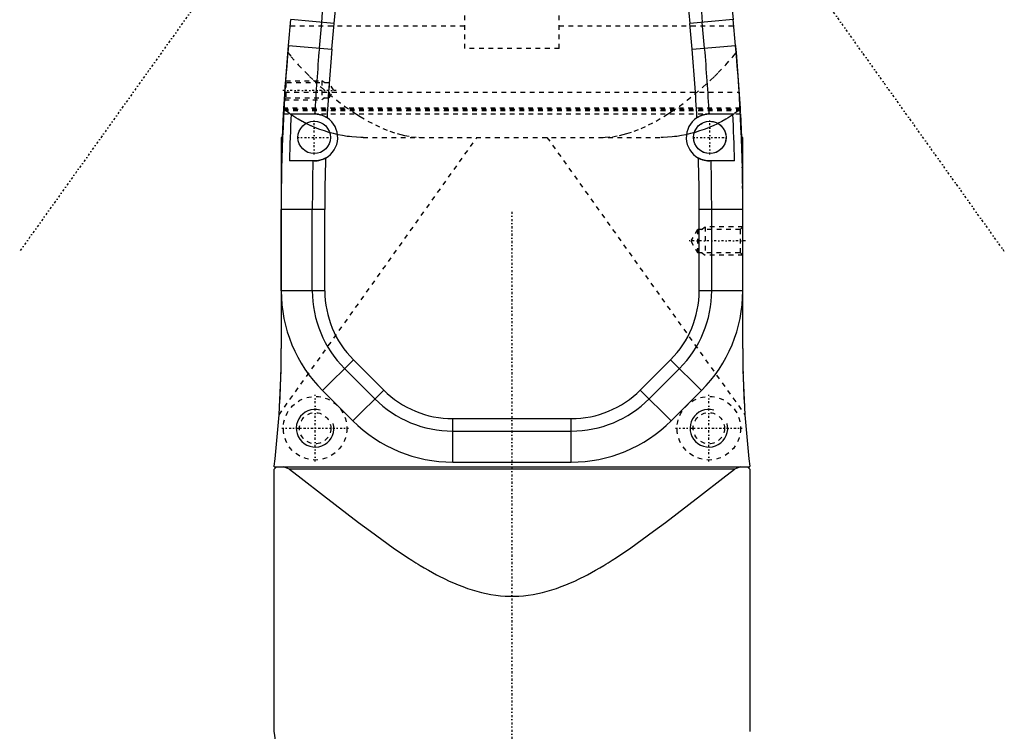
# Model space of a CAD drawing. Extents: x -216 to 565, y -1 to 791.
# Tile 6 of 12: x -5 to 205, y 474 to 625. Entities that reach past the tile are written whole.
import ezdxf

# ---------------------------------------------------------------- set-up
doc = ezdxf.new("R2010")
doc.units = 0
doc.linetypes.add('CENTER', pattern=[1.5, 0.45, -0.5, 0.05, -0.5])
doc.linetypes.add('DASHED', pattern=[2, 1, -1])
for name, color, linetype in [('AM_0', 7, 'CONTINUOUS'), ('AM_10', 7, 'CONTINUOUS'), ('AM_3', 7, 'DASHED'), ('AM_7', 7, 'CENTER')]:
    doc.layers.add(name, color=color, linetype=linetype)

msp = doc.modelspace()

# ---------------------------------------------------------------- linework, layer by layer
at = {"layer": 'AM_0', "color": 7, "linetype": 'CONTINUOUS'}
for p, q in [((52.56, 619.54), (53.04, 625.02)), ((62.25, 624.21), (53.04, 625.02)), ((59.13, 618.96), (59.61, 624.44)), ((61.77, 618.73), (62.25, 624.21)), ((146.96, 625.02), (137.75, 624.21)), ((138.23, 618.73), (137.75, 624.21)), ((140.87, 618.96), (140.39, 624.44)), ((147.44, 619.54), (146.96, 625.02)), ((51.89, 611.38), (52.52, 619.54)), ((52.52, 619.54), (61.77, 618.73)), ((138.23, 618.73), (147.48, 619.54)), ((147.57, 618.41), (147.6, 618.04)), ((51.69, 608.09), (51.92, 611.68)), ((51.58, 606.2), (51.69, 608.09)), ((51.3, 600), (51.52, 605)), ((51.56, 605.7), (51.58, 606.2)), ((53.12, 605), (58.13, 605)), ((141.87, 605), (146.88, 605)), ((148.42, 606.2), (148.44, 605.7)), ((148.48, 605), (148.7, 600)), ((51, 600), (51, 555.17)), ((51.3, 600), (51, 600)), ((149, 600), (148.7, 600)), ((149, 555.17), (149, 600)), ((58, 595), (52.73, 595)), ((147.27, 595), (142, 595)), ((51, 567.43), (51, 584.68)), ((60.25, 584.68), (51, 584.68)), ((57.6, 567.43), (57.6, 584.68)), ((60.25, 567.43), (60.25, 584.68)), ((149, 584.68), (139.75, 584.68)), ((139.75, 567.43), (139.75, 584.68)), ((142.4, 567.43), (142.4, 584.68)), ((149, 567.43), (149, 584.68)), ((60.25, 567.43), (51, 567.43)), ((149, 567.43), (139.75, 567.43)), ((66.33, 552.75), (59.79, 546.21)), ((72.76, 546.33), (66.33, 552.75)), ((127.24, 546.33), (133.67, 552.75)), ((140.21, 546.21), (133.67, 552.75)), ((70.88, 544.45), (64.45, 550.88)), ((129.12, 544.45), (135.55, 550.88)), ((66.22, 539.79), (59.79, 546.21)), ((72.76, 546.33), (66.22, 539.79)), ((133.78, 539.79), (127.24, 546.33)), ((133.78, 539.79), (140.21, 546.21)), ((87.43, 531), (87.43, 540.25)), ((87.43, 540.25), (112.57, 540.25)), ((112.57, 531), (112.57, 540.25)), ((87.43, 537.6), (112.57, 537.6)), ((87.43, 531), (112.57, 531)), ((49.5, 530), (49.5, 530.16)), ((50, 530), (49.5, 529.5)), ((49.5, 530), (150.5, 530)), ((49.5, 473.81), (49.5, 529.5)), ((52.75, 529.5), (51.48, 530)), ((147.25, 529.5), (52.75, 529.5)), ((148.52, 530), (147.25, 529.5)), ((150.5, 529.5), (150, 530)), ((150.5, 530), (150.5, 530.16)), ((150.5, 529.5), (150.5, 473.81))]:
    msp.add_line(p, q, dxfattribs=at)
for points in [[(147.6, 618.04, 0), (147.76, 616.11, 0), (148.05, 612.19, 0), (148.31, 608.21, 0), (148.42, 606.2, 0)], [(58.13, 605, 0), (58.17, 605, 0), (58.27, 604.99, 0), (58.38, 604.99, 0), (58.43, 604.98, 0), (58.49, 604.98, 0), (58.62, 604.96, 0), (58.75, 604.94, 0), (58.89, 604.92, 0), (59.04, 604.89, 0), (59.19, 604.86, 0), (59.27, 604.84, 0), (59.35, 604.81, 0), (59.51, 604.77, 0), (59.67, 604.71, 0), (59.84, 604.65, 0), (60.01, 604.58, 0), (60.17, 604.5, 0), (60.25, 604.46, 0), (60.34, 604.42, 0), (60.5, 604.33, 0), (60.66, 604.24, 0), (60.74, 604.18, 0)], [(139.26, 604.18, 0), (139.34, 604.24, 0), (139.5, 604.33, 0), (139.67, 604.42, 0), (139.75, 604.46, 0), (139.83, 604.5, 0), (140, 604.58, 0), (140.16, 604.65, 0), (140.26, 604.69, 0), (140.29, 604.7, 0), (140.32, 604.71, 0), (140.33, 604.71, 0), (140.34, 604.72, 0), (140.37, 604.73, 0), (140.4, 604.74, 0), (140.49, 604.77, 0), (140.65, 604.82, 0), (140.73, 604.84, 0), (140.81, 604.86, 0), (140.96, 604.89, 0), (141.11, 604.92, 0), (141.25, 604.94, 0), (141.38, 604.96, 0), (141.51, 604.98, 0), (141.57, 604.98, 0), (141.62, 604.99, 0), (141.73, 604.99, 0), (141.83, 605, 0), (141.87, 605, 0)], [(60.4, 595.61, 0), (60.33, 595.58, 0), (60.19, 595.5, 0), (60.05, 595.44, 0), (59.97, 595.41, 0), (59.9, 595.37, 0), (59.75, 595.32, 0), (59.61, 595.26, 0), (59.46, 595.22, 0), (59.31, 595.18, 0), (59.17, 595.14, 0), (59.1, 595.12, 0), (59.03, 595.11, 0), (58.89, 595.08, 0), (58.76, 595.06, 0), (58.63, 595.04, 0), (58.5, 595.03, 0), (58.38, 595.01, 0), (58.32, 595.01, 0), (58.26, 595.01, 0), (58.15, 595, 0), (58.05, 595, 0), (58, 595, 0)], [(142, 595, 0), (141.95, 595, 0), (141.85, 595, 0), (141.74, 595.01, 0), (141.68, 595.01, 0), (141.62, 595.01, 0), (141.5, 595.03, 0), (141.37, 595.04, 0), (141.24, 595.06, 0), (141.11, 595.08, 0), (140.97, 595.11, 0), (140.9, 595.12, 0), (140.83, 595.14, 0), (140.68, 595.18, 0), (140.54, 595.22, 0), (140.4, 595.26, 0), (140.25, 595.32, 0), (140.1, 595.37, 0), (140.03, 595.4, 0), (139.96, 595.44, 0), (139.81, 595.5, 0), (139.67, 595.58, 0), (139.6, 595.61, 0)], [(52.75, 529.5, 0), (55.24, 527.59, 0), (59.97, 523.94, 0), (64.91, 520.12, 0), (67.43, 518.19, 0), (69.93, 516.31, 0), (74.79, 512.8, 0), (77.83, 510.75, 0), (78.72, 510.18, 0), (79.61, 509.61, 0), (80.05, 509.34, 0), (80.5, 509.07, 0), (81.38, 508.54, 0), (82.25, 508.03, 0), (83.11, 507.55, 0), (83.97, 507.09, 0), (84.85, 506.63, 0), (85.3, 506.41, 0), (85.75, 506.18, 0), (86.67, 505.75, 0), (87.61, 505.33, 0), (88.57, 504.93, 0), (89.54, 504.55, 0), (90.52, 504.19, 0), (91.02, 504.03, 0), (91.52, 503.87, 0), (92.52, 503.57, 0), (93.52, 503.31, 0), (94.53, 503.08, 0), (95.54, 502.89, 0), (96.55, 502.74, 0), (97.05, 502.68, 0), (97.55, 502.63, 0), (98.54, 502.56, 0), (99.52, 502.52, 0), (100, 502.51, 0), (100.48, 502.52, 0), (101.46, 502.56, 0), (102.45, 502.63, 0), (102.95, 502.68, 0), (103.45, 502.74, 0), (104.46, 502.89, 0), (105.47, 503.08, 0), (106.48, 503.31, 0), (107.48, 503.57, 0), (108.48, 503.87, 0), (108.98, 504.03, 0), (109.48, 504.19, 0), (110.46, 504.55, 0), (111.43, 504.93, 0), (112.39, 505.33, 0), (113.33, 505.75, 0), (114.25, 506.18, 0), (114.7, 506.41, 0), (115.15, 506.63, 0), (116.03, 507.09, 0), (116.89, 507.55, 0), (117.75, 508.03, 0), (118.62, 508.54, 0), (119.5, 509.07, 0), (119.95, 509.34, 0), (120.39, 509.61, 0), (121.28, 510.18, 0), (122.17, 510.75, 0), (125.21, 512.8, 0), (130.07, 516.31, 0), (132.57, 518.19, 0), (135.09, 520.12, 0), (140.03, 523.94, 0), (144.76, 527.59, 0), (147.25, 529.5, 0)]]:
    msp.add_polyline3d(points, dxfattribs=at)
for centre in [(58, 600), (142, 600)]:
    msp.add_circle(centre, 3.45, dxfattribs=at)
for centre, radius, start, end in [((-345.44, 659.88), 406.6, 355, 4.9434), ((-345.44, 659.88), 409.25, 355, 4.9373), ((545.44, 659.88), 409.25, 175, 185), ((545.44, 659.88), 406.6, 175, 185), ((545.44, 659.88), 400, 175, 185), ((451, 584.68), 400, 175, 180), ((451, 584.68), 393.4, 175, 177.0391), ((-251, 584.68), 393.4, 2.9609, 5), ((-251, 584.68), 400, 0, 5), ((451, 584.68), 390.75, 175, 177.1385), ((-251, 584.68), 390.75, 2.8615, 5), ((451, 584.68), 398.4, 177.0761, 178.5153), ((58, 600), 5, 298.7116, 56.8229), ((142, 600), 5, 123.1771, 241.2884), ((-251, 584.68), 398.4, 1.4847, 2.9239), ((451, 584.68), 393.4, 178.4965, 180), ((451, 584.68), 390.75, 178.3961, 180), ((-251, 584.68), 390.75, 0, 1.6039), ((-251, 584.68), 393.4, 0, 1.5035), ((81, 567.43), 30, 180, 225), ((81, 567.43), 23.4, 180, 225), ((81, 567.43), 20.75, 180, 225), ((119, 567.43), 20.75, 315, 0), ((119, 567.43), 23.4, 315, 0), ((119, 567.43), 30, 315, 0), ((-149, 554.62), 200, 352.9765, 0.1584), ((349, 554.62), 200, 179.8416, 187.0235), ((87.43, 561), 20.75, 225, 270), ((112.57, 561), 20.75, 270, 315), ((87.43, 561), 23.4, 225, 270), ((112.57, 561), 23.4, 270, 315), ((87.43, 561), 30, 225, 270), ((112.57, 561), 30, 270, 315), ((-66.36, 455.11), 117.36, 350.8296, 9.1704)]:
    msp.add_arc(centre, radius, start, end, dxfattribs=at)
at = {"layer": 'AM_10', "color": 7, "linetype": 'CONTINUOUS'}
for centre in [(58.2, 538.21), (141.8, 538.21)]:
    msp.add_arc(centre, 4, 75, 15, dxfattribs=at)
at = {"layer": 'AM_3', "color": 6, "linetype": 'DASHED'}
for p, q in [((90, 618.88), (90, 670)), ((110, 618.88), (110, 670)), ((52.93, 623.72), (90, 623.72)), ((110, 623.72), (147.07, 623.72)), ((52.52, 619.54), (52.56, 619.54)), ((110, 618.88), (90, 618.88)), ((147.44, 619.54), (147.48, 619.54)), ((147.48, 619.54), (147.57, 618.41)), ((51.69, 608.09), (51.89, 611.38)), ((51.98, 611.62), (51.92, 611.68)), ((51.94, 612), (59.6, 612)), ((61.2, 611.62), (51.98, 611.62)), ((51.98, 611.62), (51.98, 608.38)), ((60.26, 611.62), (59.6, 612)), ((59.6, 612), (59.6, 608)), ((62.14, 610), (61.2, 611.62)), ((61.2, 611.62), (61.2, 608.38)), ((51.69, 608.09), (51.98, 608.38)), ((51.78, 609.59), (148.22, 609.59)), ((51.98, 608.38), (61.2, 608.38)), ((60.26, 608.38), (59.6, 608)), ((61.2, 608.38), (62.14, 610)), ((51.68, 608), (59.6, 608)), ((51.52, 605), (51.58, 606.2)), ((51.52, 605), (148.48, 605)), ((51.56, 605.7), (148.44, 605.7)), ((51.57, 606), (148.43, 606)), ((148.42, 606.2), (51.58, 606.2)), ((148.42, 606.2), (148.48, 605)), ((50.54, 541.06), (92.57, 600)), ((68.39, 600), (131.61, 600)), ((107.43, 600), (149.46, 541.06)), ((139.4, 580.46), (137.98, 578)), ((148.46, 580.46), (139.4, 580.46)), ((139.4, 580.46), (139.4, 575.54)), ((140.25, 580.46), (141, 581)), ((149, 581), (141, 581)), ((141, 581), (141, 575)), ((149, 581), (148.46, 580.46)), ((148.46, 580.46), (148.46, 575.54)), ((137.98, 578), (139.4, 575.54)), ((139.4, 575.54), (148.46, 575.54)), ((140.25, 575.54), (141, 575)), ((149, 575), (141, 575)), ((148.46, 575.54), (149, 575))]:
    msp.add_line(p, q, dxfattribs=at)
for points in [[(52.4, 618.04, 0), (53.12, 617.15, 0), (54.63, 615.42, 0), (56.2, 613.77, 0), (57, 612.97, 0), (57.82, 612.19, 0), (59.46, 610.68, 0), (61.13, 609.25, 0), (62.8, 607.9, 0), (64.47, 606.64, 0), (66.13, 605.48, 0), (66.96, 604.94, 0), (67.78, 604.43, 0), (69.4, 603.48, 0), (70.99, 602.64, 0), (72.55, 601.92, 0), (74.07, 601.32, 0), (75.61, 600.81, 0), (76.38, 600.6, 0), (77.15, 600.42, 0), (78.69, 600.15, 0), (80.23, 600.02, 0), (80.99, 600, 0)], [(119.01, 600, 0), (119.77, 600.02, 0), (121.31, 600.15, 0), (122.85, 600.42, 0), (123.62, 600.6, 0), (124.39, 600.81, 0), (125.93, 601.32, 0), (127.45, 601.92, 0), (129.01, 602.64, 0), (130.6, 603.48, 0), (132.22, 604.43, 0), (133.04, 604.94, 0), (133.87, 605.48, 0), (135.53, 606.64, 0), (137.2, 607.9, 0), (138.87, 609.25, 0), (140.54, 610.68, 0), (142.18, 612.19, 0), (143, 612.97, 0), (143.8, 613.77, 0), (145.37, 615.42, 0), (146.88, 617.15, 0), (147.6, 618.04, 0)], [(68.39, 600, 0), (67.91, 600, 0), (66.95, 600.04, 0), (65.99, 600.12, 0), (65.5, 600.17, 0), (65.02, 600.23, 0), (64.04, 600.39, 0), (63.07, 600.58, 0), (62.1, 600.8, 0), (61.14, 601.07, 0), (60.17, 601.37, 0), (59.69, 601.53, 0), (59.22, 601.7, 0), (58.27, 602.07, 0), (57.32, 602.48, 0), (56.39, 602.92, 0), (55.48, 603.39, 0), (54.57, 603.9, 0), (54.13, 604.17, 0), (53.69, 604.45, 0), (52.82, 605.03, 0), (51.98, 605.66, 0), (51.57, 605.99, 0)], [(148.43, 605.99, 0), (148.02, 605.66, 0), (147.18, 605.03, 0), (146.31, 604.45, 0), (145.87, 604.17, 0), (145.43, 603.9, 0), (144.52, 603.39, 0), (143.61, 602.92, 0), (142.68, 602.48, 0), (141.73, 602.07, 0), (140.78, 601.7, 0), (140.31, 601.53, 0), (139.83, 601.37, 0), (138.86, 601.07, 0), (137.9, 600.8, 0), (136.93, 600.58, 0), (135.96, 600.39, 0), (134.98, 600.23, 0), (134.5, 600.17, 0), (134.01, 600.12, 0), (133.05, 600.04, 0), (132.09, 600, 0), (131.61, 600, 0)], [(50.54, 541.06, 0), (50.54, 541.07, 0), (50.55, 541.17, 0), (50.56, 541.38, 0), (50.57, 541.52, 0), (50.58, 541.68, 0), (50.61, 542.09, 0), (50.64, 542.6, 0), (50.67, 543.2, 0), (50.71, 543.89, 0), (50.75, 544.67, 0), (50.77, 545.09, 0), (50.79, 545.53, 0), (50.83, 546.46, 0), (50.87, 547.47, 0), (50.91, 548.53, 0), (50.94, 549.65, 0), (50.96, 550.82, 0), (50.98, 551.42, 0), (50.98, 552.02, 0), (51, 553.27, 0), (51, 554.53, 0), (51, 555.17, 0)], [(149, 555.17, 0), (149, 554.53, 0), (149, 553.27, 0), (149.02, 552.02, 0), (149.02, 551.42, 0), (149.04, 550.82, 0), (149.06, 549.65, 0), (149.09, 548.53, 0), (149.13, 547.47, 0), (149.17, 546.46, 0), (149.21, 545.53, 0), (149.23, 545.09, 0), (149.25, 544.67, 0), (149.29, 543.89, 0), (149.33, 543.2, 0), (149.36, 542.6, 0), (149.39, 542.09, 0), (149.42, 541.68, 0), (149.43, 541.52, 0), (149.44, 541.38, 0), (149.45, 541.17, 0), (149.46, 541.07, 0), (149.46, 541.06, 0)]]:
    msp.add_polyline3d(points, dxfattribs=at)
for centre, radius in [((142, 600), 3.43), ((58.2, 538.21), 6.75), ((141.8, 538.21), 6.75), ((58.2, 538.21), 3.32), ((141.8, 538.21), 3.32)]:
    msp.add_circle(centre, radius, dxfattribs=at)
for centre, radius, start, end in [((58, 600), 5, 56.8229, 90), ((142, 600), 5, 90, 123.1771), ((-251, 584.68), 400, 0, 2.1953), ((58, 600), 5, 270, 298.7116), ((142, 600), 5, 241.2884, 270)]:
    msp.add_arc(centre, radius, start, end, dxfattribs=at)
at = {"layer": 'AM_7', "color": 4, "linetype": 'CENTER'}
for p, q in [((41.75, 640.69), (-4.53, 575.79)), ((204.53, 575.79), (158.25, 640.69)), ((62.66, 610), (51.07, 610)), ((58, 596.38), (58, 603.62)), ((142, 596.38), (142, 603.62)), ((54.38, 600), (61.62, 600)), ((138.38, 600), (145.62, 600)), ((100, 584.21), (100, 258.05)), ((149.55, 578), (137.43, 578)), ((58.2, 531.12), (58.2, 545.3)), ((141.8, 531.12), (141.8, 545.3)), ((51.11, 538.21), (65.29, 538.21)), ((134.71, 538.21), (148.89, 538.21))]:
    msp.add_line(p, q, dxfattribs=at)

doc.saveas('drawing.dxf')
